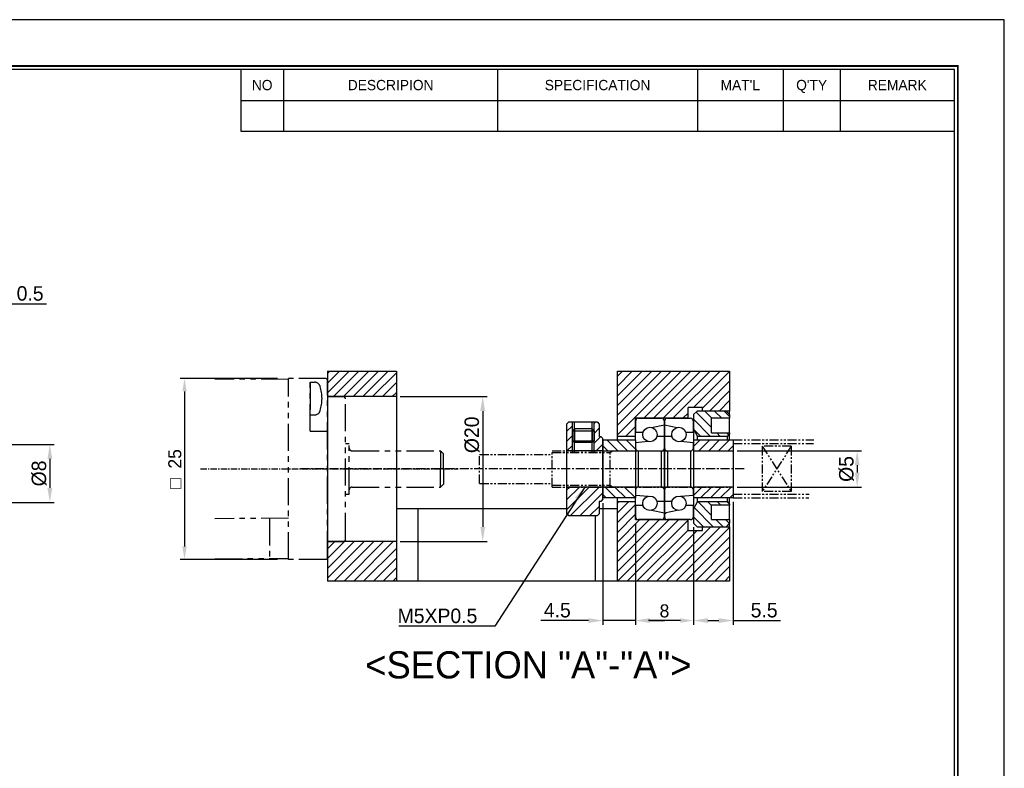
# Model space of a CAD drawing. Header units: inches. Extents: x 14 to 306, y 5 to 212.
# Tile 3 of 3: x 171 to 306, y 108 to 212. Entities that reach past the tile are written whole.
import ezdxf
from ezdxf.enums import TextEntityAlignment as Align

# ---------------------------------------------------------------- set-up
doc = ezdxf.new("R2010")
doc.units = ezdxf.units.IN
doc.header["$MEASUREMENT"] = 0
doc.linetypes.add('CENTER', pattern=[2, 1.25, -0.25, 0.25, -0.25])
doc.linetypes.add('PHANTOM', pattern=[2.5, 1.25, -0.25, 0.25, -0.25, 0.25, -0.25])
for name, color, linetype in [('center', 1, 'CENTER'), ('OUTLINE', 7, 'Continuous'), ('S1', 1, 'CENTER'), ('S4', 6, 'PHANTOM')]:
    doc.layers.add(name, color=color, linetype=linetype)
doc.dimstyles.new('S1.8', dxfattribs={"dimtxt": 1.8, "dimasz": 1.8, "dimexe": 0.6, "dimexo": 0.5215, "dimgap": 0.4, "dimtad": 1, "dimdec": 3, "dimzin": 11, "dimdsep": 46, "dimtxsty": 'Standard', "dimcen": 0, "dimclrd": 5, "dimclre": 5, "dimclrt": 3, "dimadec": 0, "dimazin": 0, "dimtp": 3e-09, "dimtfac": 0.7, "dimtdec": 3, "dimtmove": 0, "dimatfit": 3, "dimfxl": 1.25, "dimtolj": 1, "dimtzin": 11, "dimarcsym": 0})
doc.dimstyles.new('S2', dxfattribs={"dimtxt": 2, "dimasz": 2, "dimexe": 0.6, "dimexo": 0.5215, "dimgap": 0.4, "dimtad": 1, "dimdec": 3, "dimzin": 11, "dimdsep": 46, "dimtxsty": 'Standard', "dimcen": 0, "dimclrd": 5, "dimclre": 5, "dimclrt": 3, "dimadec": 0, "dimazin": 0, "dimtp": 4e-09, "dimtfac": 0.7, "dimtdec": 3, "dimtmove": 0, "dimatfit": 3, "dimfxl": 1.25, "dimtolj": 1, "dimtzin": 11, "dimarcsym": 0})
pattern_1 = [(135, (-1539.7118, -2637.6285), (-0.6735192, -0.6735192), [])]
pattern_2 = [(45, (-8862.4696, -353.4417), (-0.67351921, 0.67351921), [])]

# ---------------------------------------------------------------- blocks, each defined once
blk = doc.blocks.new('*D74')
at = {"color": 5, "lineweight": -2, "ltscale": 4}
for p, q in [((166.22, 153.12), (175.28, 153.12)), ((174.68, 151.12), (174.68, 147.12)), ((166.22, 145.12), (175.28, 145.12))]:
    blk.add_line(p, q, dxfattribs=at)
at = {"color": 5}
for points in [[(175.01, 151.12), (174.34, 151.12), (174.68, 153.12)], [(174.34, 147.12), (175.01, 147.12), (174.68, 145.12)]]:
    blk.add_solid(points, dxfattribs=at)
at = {"layer": 'Defpoints', "color": 0}
for p in [(165.7, 153.12), (165.7, 145.12), (174.68, 145.12)]:
    blk.add_point(p, dxfattribs=at)
at = {"color": 3, "insert": (173.2, 149.12), "char_height": 2, "attachment_point": 5, "rotation": 90}
blk.add_mtext('\\A1;%%C8', dxfattribs=at)
blk = doc.blocks.new('*D75')
at = {"color": 5, "lineweight": -2, "ltscale": 4}
for p, q in [((165.2, 166.64), (165.2, 173.15)), ((165.7, 153.64), (165.7, 173.15)), ((163.2, 172.55), (161.2, 172.55)), ((165.2, 172.55), (165.7, 172.55)), ((167.7, 172.55), (174.21, 172.55))]:
    blk.add_line(p, q, dxfattribs=at)
at = {"color": 5}
for points in [[(163.2, 172.21), (163.2, 172.88), (165.2, 172.55)], [(167.7, 172.88), (167.7, 172.21), (165.7, 172.55)]]:
    blk.add_solid(points, dxfattribs=at)
at = {"layer": 'Defpoints', "color": 0}
for p in [(165.7, 172.55), (165.2, 166.12), (165.7, 153.12)]:
    blk.add_point(p, dxfattribs=at)
at = {"color": 3, "insert": (171.95, 173.97), "char_height": 2, "attachment_point": 5}
blk.add_mtext('\\A1;0.5', dxfattribs=at)
blk = doc.blocks.new('YHJJ6TJYY6J')
at = {"layer": 'center', "ltscale": 0.7}
blk.add_line((13.05, 2.02), (48.63, 2.02), dxfattribs=at)
at = {"layer": 'S4', "ltscale": 3}
for p, q in [((25.19, 14.39), (15.05, 14.44)), ((25.19, -10.48), (25.19, 14.52)), ((30.39, 14.52), (25.19, 14.52)), ((28.19, 7.24), (28.19, 14.52)), ((28.19, 14), (28.19, 9.5)), ((28.19, 14), (28.8, 14)), ((30.59, 14.32), (30.39, 14.52)), ((30.59, -10.28), (30.59, 14.32)), ((30.59, 12.02), (32.89, 12.02)), ((33.09, 11.82), (32.89, 12.02)), ((33.09, -7.78), (33.09, 11.82)), ((28.19, 9.5), (28.8, 9.5)), ((28.19, 7.24), (30.59, 7.24)), ((33.09, 5.52), (33.59, 5.52)), ((33.59, -1.48), (33.59, 5.52)), ((33.99, 4.52), (46.19, 4.52)), ((46.59, 4.12), (46.19, 4.52)), ((46.19, 4.52), (46.19, 2.02)), ((46.59, 2.02), (46.59, 4.12)), ((46.19, -0.48), (46.19, 2.02)), ((46.59, 2.02), (46.59, -0.08)), ((33.99, -0.48), (46.19, -0.48)), ((46.59, -0.08), (46.19, -0.48)), ((33.09, -1.48), (33.59, -1.48)), ((25.19, -4.78), (15.05, -4.86)), ((22.59, -4.8), (22.59, -10.29)), ((30.59, -7.98), (32.89, -7.98)), ((33.09, -7.78), (32.89, -7.98)), ((15.05, -10.39), (25.19, -10.34)), ((30.39, -10.48), (25.19, -10.48)), ((30.59, -10.28), (30.39, -10.48))]:
    blk.add_line(p, q, dxfattribs=at)
for centre, radius, start, end in [((28.8, 13.18), 0.818, 16.9578, 90), ((24.1, 11.75), 5.73, 343.0422, 16.9578), ((28.8, 10.31), 0.818, 270, 343.0422), ((33.99, 4.92), 0.4, 180, 270), ((33.99, -0.88), 0.4, 90, 180)]:
    blk.add_arc(centre, radius, start, end, dxfattribs=at)
blk = doc.blocks.new('YGJHT6JYYTHY')
at = {"layer": 'S4'}
for p, q in [((27.88, -13.48), (27.88, -21.48)), ((27.88, -13.48), (38.99, -13.48)), ((27.88, -13.98), (38.95, -13.98)), ((35.88, -14.36), (31.88, -20.6)), ((31.88, -14.36), (35.88, -20.6)), ((31.88, -14.36), (31.88, -20.6)), ((35.88, -14.36), (31.88, -14.36)), ((35.88, -14.36), (35.88, -20.6)), ((-7.12, -19.48), (-7.12, -15.48)), ((-7.12, -15.48), (2.88, -15.48)), ((2.88, -19.98), (2.88, -14.98)), ((2.88, -14.98), (27.88, -14.98)), ((2.88, -15.23), (10.88, -15.23)), ((10.88, -19.98), (10.88, -14.98)), ((10.88, -15.23), (11.32, -14.98)), ((-7.12, -19.48), (2.88, -19.48)), ((2.88, -19.73), (10.88, -19.73)), ((2.88, -19.98), (27.88, -19.98)), ((10.88, -19.73), (11.32, -19.98)), ((27.88, -20.98), (38.34, -20.98)), ((27.88, -21.48), (38.29, -21.48)), ((35.88, -20.6), (31.88, -20.6))]:
    blk.add_line(p, q, dxfattribs=at)
blk = doc.blocks.new('*D77')
at = {"color": 5, "lineweight": -2, "ltscale": 4}
for p, q in [((269.52, 152.24), (286.7, 152.24)), ((286.1, 150.24), (286.1, 149.24)), ((269.52, 147.24), (286.7, 147.24))]:
    blk.add_line(p, q, dxfattribs=at)
at = {"color": 5}
for points in [[(286.44, 150.24), (285.77, 150.24), (286.1, 152.24)], [(285.77, 149.24), (286.44, 149.24), (286.1, 147.24)]]:
    blk.add_solid(points, dxfattribs=at)
at = {"layer": 'Defpoints', "color": 0}
for p in [(269, 152.24), (269, 147.24), (286.1, 147.24)]:
    blk.add_point(p, dxfattribs=at)
at = {"color": 3, "insert": (284.63, 149.74), "char_height": 2, "attachment_point": 5, "rotation": 90}
blk.add_mtext('\\A1;%%C5', dxfattribs=at)
blk = doc.blocks.new('*D78')
at = {"color": 5, "lineweight": -2, "ltscale": 4}
for p, q in [((223.02, 159.74), (235.02, 159.74)), ((234.42, 157.74), (234.42, 141.74)), ((223.02, 139.74), (235.02, 139.74))]:
    blk.add_line(p, q, dxfattribs=at)
at = {"color": 5}
for points in [[(234.75, 157.74), (234.08, 157.74), (234.42, 159.74)], [(234.08, 141.74), (234.75, 141.74), (234.42, 139.74)]]:
    blk.add_solid(points, dxfattribs=at)
at = {"layer": 'Defpoints', "color": 0}
for p in [(222.5, 159.74), (222.5, 139.74), (234.42, 139.74)]:
    blk.add_point(p, dxfattribs=at)
at = {"color": 3, "insert": (232.94, 154.45), "char_height": 2, "attachment_point": 5, "rotation": 90}
blk.add_mtext('\\A1;%%C20', dxfattribs=at)
blk = doc.blocks.new('*D79')
at = {"color": 5, "lineweight": -2, "ltscale": 4}
for p, q in [((269, 145.22), (269, 128.2)), ((263.5, 141.72), (263.5, 128.2)), ((265.5, 128.8), (267, 128.8)), ((269, 128.8), (275.53, 128.8))]:
    blk.add_line(p, q, dxfattribs=at)
at = {"color": 5}
for points in [[(265.5, 129.13), (265.5, 128.46), (263.5, 128.8)], [(267, 128.46), (267, 129.13), (269, 128.8)]]:
    blk.add_solid(points, dxfattribs=at)
at = {"layer": 'Defpoints', "color": 0}
for p in [(269, 145.74), (263.5, 142.24), (269, 128.8)]:
    blk.add_point(p, dxfattribs=at)
at = {"color": 3, "insert": (273.26, 130.22), "char_height": 2, "attachment_point": 5}
blk.add_mtext('\\A1;5.5', dxfattribs=at)
blk = doc.blocks.new('*D80')
at = {"color": 5, "lineweight": -2, "ltscale": 4}
for p, q in [((255.5, 142.22), (255.5, 128.2)), ((263.5, 140.72), (263.5, 128.2)), ((261.7, 128.8), (257.3, 128.8))]:
    blk.add_line(p, q, dxfattribs=at)
at = {"color": 5}
for points in [[(257.3, 129.1), (257.3, 128.5), (255.5, 128.8)], [(261.7, 128.5), (261.7, 129.1), (263.5, 128.8)]]:
    blk.add_solid(points, dxfattribs=at)
at = {"layer": 'Defpoints', "color": 0}
for p in [(255.5, 142.74), (263.5, 141.24), (255.5, 128.8)]:
    blk.add_point(p, dxfattribs=at)
at = {"color": 3, "insert": (259.5, 130.12), "char_height": 1.8, "attachment_point": 5}
blk.add_mtext('\\A1;8', dxfattribs=at)
blk = doc.blocks.new('*D81')
at = {"color": 5, "lineweight": -2, "ltscale": 4}
for p, q in [((251, 145.02), (251, 128.2)), ((255.5, 142.22), (255.5, 128.2)), ((249, 128.8), (242.43, 128.8)), ((255.5, 128.8), (251, 128.8)), ((257.5, 128.8), (259.5, 128.8))]:
    blk.add_line(p, q, dxfattribs=at)
at = {"color": 5}
for points in [[(249, 128.46), (249, 129.13), (251, 128.8)], [(257.5, 129.13), (257.5, 128.46), (255.5, 128.8)]]:
    blk.add_solid(points, dxfattribs=at)
at = {"layer": 'Defpoints', "color": 0}
for p in [(251, 145.54), (255.5, 142.74), (251, 128.8)]:
    blk.add_point(p, dxfattribs=at)
at = {"color": 3, "insert": (244.71, 130.22), "char_height": 2, "attachment_point": 5}
blk.add_mtext('\\A1;4.5', dxfattribs=at)
blk = doc.blocks.new('*D82')
at = {"color": 5, "lineweight": -2}
for p, q in [((206.08, 162.24), (192.66, 162.24)), ((193.26, 160.44), (193.26, 139.04)), ((206.08, 137.24), (192.66, 137.24))]:
    blk.add_line(p, q, dxfattribs=at)
at = {"color": 5}
for points in [[(193.56, 160.44), (192.96, 160.44), (193.26, 162.24)], [(192.96, 139.04), (193.56, 139.04), (193.26, 137.24)]]:
    blk.add_solid(points, dxfattribs=at)
at = {"layer": 'Defpoints', "color": 0}
for p in [(206.6, 162.24), (193.26, 137.24), (206.6, 137.24)]:
    blk.add_point(p, dxfattribs=at)
at = {"color": 3, "insert": (191.93, 149.74), "char_height": 1.8, "attachment_point": 5, "rotation": 90}
blk.add_mtext('\\A1;□  25', dxfattribs=at)
blk = doc.blocks.new('란표제')
for p, q in [((297, 210), (0, 210)), ((297, 0), (297, 210)), ((190, 203), (190, 194.34)), ((196, 203), (196, 194.34)), ((226, 203), (226, 194.34)), ((254, 203), (254, 194.34)), ((266, 203), (266, 194.34)), ((274, 203), (274, 194.34)), ((190, 198.67), (290, 198.67)), ((190, 194.34), (290, 194.34))]:
    blk.add_line(p, q)
at = {"const_width": 0.25}
blk.add_lwpolyline([(290.5, 6.5), (290.5, 203.5), (10, 203.5), (10, 6.5)], close=True, dxfattribs=at)
blk.add_lwpolyline([(290, 7), (290, 203), (10.5, 203), (10.5, 7)], close=True)
for s, p in [('NO', (193, 200.83)), ('DESCRIPION', (211, 200.83)), ('SPECIFICATION', (240, 200.83)), ("MAT'L", (260, 200.83)), ("Q'TY", (270, 200.83)), ('REMARK', (282, 200.83))]:
    blk.add_text(s, height=1.444).set_placement(p, align=Align.MIDDLE_CENTER)
at = {"ltscale": 0.5}
for tag, p, height in [('TITLE', (237.17, 24.41), 2.5), ('도번', (251.18, 15.64), 2.5), ('SCALE', (253.78, 9.55), 1.2), ('DATE', (277.02, 9.51), 1.2)]:
    blk.add_attdef(tag, p, '', height=height, dxfattribs=at)
for tag, p in [('필렛', (179.25, 10.9)), ('모따기', (179.25, 8.3))]:
    blk.add_attdef(tag, text='', height=1.15).set_placement(p, align=Align.MIDDLE_LEFT)

msp = doc.modelspace()

# ---------------------------------------------------------------- hatches: boundary and pattern name
at = {"ltscale": 4, "transparency": 33554687}
h = msp.add_hatch(dxfattribs=at)
h.set_pattern_fill('ANSI31', color=5, scale=0.3, style=0)
h.set_pattern_definition(pattern_2)
h.paths.add_polyline_path([(255.4997, 156.7426), (255.8997, 156.7426), (259.0997, 156.7426), (259.8997, 156.7426), (262.7497, 156.7426), (262.7497, 158.2426), (264.7497, 158.2426), (264.7497, 157.7426), (265.4997, 157.7426), (267.9997, 157.7426), (268.4997, 157.7426), (268.4997, 163.2426), (252.9997, 163.2426), (252.9997, 154.2426), (255.4997, 154.2426), (255.4997, 154.7676), (255.4997, 156.3426)])
h.paths.add_polyline_path([(267.9997, 141.7426), (265.4997, 141.7426), (264.7497, 141.7426), (264.7497, 141.2426), (262.7497, 141.2426), (262.7497, 142.7426), (259.8997, 142.7426), (259.0997, 142.7426), (255.8997, 142.7426), (255.4997, 142.7426), (255.4997, 143.1426), (255.4997, 144.7176), (255.4997, 145.2426), (252.9997, 145.2426), (252.9997, 144.2426), (252.9997, 134.2426), (268.4997, 134.2426), (268.4997, 141.7426)])
h.paths.add_polyline_path([(222.4997, 159.7426), (222.4997, 163.2426), (212.9997, 163.2426), (212.9997, 159.7426), (214.2997, 159.7426)])
h.paths.add_polyline_path([(212.9997, 139.7426), (212.9997, 134.2426), (222.4997, 134.2426), (222.4997, 139.7426), (214.2997, 139.7426)])
h = msp.add_hatch(dxfattribs=at)
h.set_pattern_fill('ANSI31', color=5, scale=0.3, angle=90, style=0)
h.set_pattern_definition(pattern_1)
h.paths.add_polyline_path([(265.4997, 157.7426), (264.7497, 157.7426), (263.9997, 157.7426), (263.4997, 157.2426), (263.4997, 156.3426), (263.4997, 155.2426), (264.0771, 154.2426), (268.1997, 154.2426), (268.4997, 154.5426), (268.4997, 154.7426), (265.9997, 154.7426), (265.9997, 156.7426), (268.4997, 156.7426), (268.4997, 157.2426), (267.9997, 157.7426)])
h.paths.add_polyline_path([(263.4997, 144.2426), (263.4997, 143.1426), (263.4997, 142.2426), (263.9997, 141.7426), (264.7497, 141.7426), (265.4997, 141.7426), (267.9997, 141.7426), (268.4997, 142.2426), (268.4997, 142.7426), (265.9997, 142.7426), (265.9997, 144.7426), (268.4997, 144.7426), (268.4997, 144.9426), (268.1997, 145.2426), (264.0771, 145.2426)])
h = msp.add_hatch(dxfattribs=at)
h.set_pattern_fill('ANSI31', color=5, scale=0.3, style=0)
h.set_pattern_definition([(45, (-8294.6297, -463.8056), (-0.67351921, 0.67351921), [])])
h.paths.add_polyline_path([(250.9997, 153.7426), (250.9997, 153.9426), (250.6997, 154.2426), (250.4997, 154.2426), (250.4997, 155.807), (250.4997, 155.9426), (250.1997, 156.2426), (249.7997, 156.2426), (249.7997, 155.0222), (249.7997, 153.6459), (249.7997, 152.2426), (250.9997, 152.2426)])
h.paths.add_polyline_path([(246.7997, 153.6459), (246.7997, 155.0222), (246.7997, 156.2426), (246.2997, 156.2426), (245.9997, 155.9426), (245.9997, 155.807), (245.9997, 152.2426), (246.7997, 152.2426)])
h.paths.add_polyline_path([(245.9997, 147.2426), (245.9997, 144.2423), (245.9997, 143.6781), (245.9997, 143.5426), (246.2997, 143.2426), (249.9997, 143.2426), (250.1997, 143.2426), (250.4997, 143.5426), (250.4997, 143.6781), (250.4997, 144.2423), (250.4997, 145.2426), (250.6997, 145.2426), (250.9997, 145.5426), (250.9997, 145.7426), (250.9997, 147.2426)])
h = msp.add_hatch(dxfattribs=at)
h.set_pattern_fill('ANSI31', color=5, scale=0.3, angle=90, style=0)
h.set_pattern_definition(pattern_1)
h.paths.add_polyline_path([(255.4997, 152.2426), (255.4997, 152.6426), (255.4997, 153.3641), (255.4997, 153.7426), (252.9997, 153.7426), (250.9997, 153.7426), (250.9997, 152.2426), (251.9997, 152.2426), (252.4327, 152.2426)])
h.paths.add_polyline_path([(251.9997, 147.2426), (250.9997, 147.2426), (250.9997, 145.7426), (252.9997, 145.7426), (255.4997, 145.7426), (255.4997, 146.121), (255.4997, 146.8426), (255.4997, 147.2426), (252.4327, 147.2426)])
h = msp.add_hatch(dxfattribs=at)
h.set_pattern_fill('ANSI31', color=5, scale=0.3, style=0)
h.set_pattern_definition(pattern_2)
h.paths.add_polyline_path([(268.9997, 152.2426), (268.9997, 153.2426), (268.9997, 153.7426), (268.4997, 153.7426), (268.1997, 153.7426), (264.0771, 153.7426), (263.4997, 153.7426), (263.4997, 153.3641), (263.4997, 152.6426), (263.4997, 152.2426)])
h.paths.add_polyline_path([(263.4997, 145.7426), (264.0771, 145.7426), (268.1997, 145.7426), (268.4997, 145.7426), (268.9997, 145.7426), (268.9997, 146.2426), (268.9997, 147.2426), (263.4997, 147.2426), (263.4997, 146.8426), (263.4997, 146.121)])
h = msp.add_hatch()
h.set_pattern_fill('ANSI31', color=256, style=0)
h.set_pattern_definition([(45, (-421.63, -299.709), (-2.245064, 2.245064), [])])
edge = h.paths.add_edge_path(flags=0)
edge.add_arc((261.4997, 144.9926), 1, 256.779665, 344.037986, ccw=False)
edge.add_line((261.271, 144.0191), (259.4997, 143.6426))
edge.add_line((259.4997, 143.6426), (259.4997, 143.1426))
edge.add_arc((259.8997, 143.1426), 0.4, 180, 270)
edge.add_line((259.8997, 142.7426), (263.0997, 142.7426))
edge.add_arc((263.0997, 143.1426), 0.4, 270, 0)
edge.add_line((263.4997, 143.1426), (263.4997, 144.7176))
edge.add_line((263.4997, 144.7176), (262.4612, 144.7176))

# ---------------------------------------------------------------- linework, layer by layer
for p, q in [((212.9997, 163.2426), (212.9997, 159.7426)), ((212.9997, 163.2426), (222.4997, 163.2426)), ((222.4997, 163.2426), (222.4997, 159.7426)), ((252.9997, 154.2426), (252.9997, 163.2426)), ((252.9997, 163.2426), (268.4997, 163.2426)), ((268.4997, 163.2426), (268.4997, 157.7426)), ((222.4997, 159.7426), (212.9997, 159.7426)), ((212.9997, 159.7426), (212.9997, 139.7426)), ((222.4997, 159.7426), (222.4997, 144.2426)), ((264.7497, 158.2426), (262.7497, 158.2426)), ((262.7497, 156.7426), (262.7497, 158.2426)), ((263.4997, 157.2426), (263.9997, 157.7426)), ((267.9997, 157.7426), (263.9997, 157.7426)), ((264.7497, 157.7426), (264.7497, 158.2426)), ((268.4997, 157.7426), (265.4997, 157.7426)), ((267.9997, 157.7426), (268.4997, 157.2426)), ((268.4997, 157.2426), (268.4997, 157.7426)), ((262.7497, 156.7426), (255.4997, 156.7426)), ((255.4997, 154.2426), (255.4997, 156.7426)), ((255.4997, 156.3426), (255.4997, 154.7676)), ((255.8997, 156.7426), (259.0997, 156.7426)), ((259.4997, 156.3426), (259.4997, 155.8426)), ((259.4997, 155.8426), (259.4997, 156.3426)), ((259.8997, 156.7426), (263.0997, 156.7426)), ((263.4997, 157.2426), (263.4997, 155.2426)), ((263.4997, 154.7676), (263.4997, 156.3426)), ((268.4997, 156.7426), (265.9997, 156.7426)), ((265.9997, 154.7426), (265.9997, 156.7426)), ((268.4997, 157.2426), (268.4997, 156.7426)), ((268.4997, 154.7426), (268.4997, 156.7426)), ((257.7284, 155.4661), (259.4997, 155.8426)), ((259.4997, 155.8426), (261.271, 155.4661)), ((259.4997, 155.8426), (259.4997, 154.2176)), ((259.4997, 154.2176), (259.4997, 155.8426)), ((263.4997, 155.2426), (264.0771, 154.2426)), ((250.9997, 153.7426), (255.4997, 153.7426)), ((250.9997, 145.7426), (250.9997, 153.7426)), ((250.9997, 153.7426), (250.9997, 152.2426)), ((255.4997, 154.2426), (252.9997, 154.2426)), ((252.9997, 153.7426), (252.9997, 154.2426)), ((256.5383, 154.7676), (255.4997, 154.7676)), ((255.4997, 153.7426), (255.4997, 154.2426)), ((255.4997, 153.7426), (255.4997, 152.2426)), ((259.4997, 154.2176), (258.4612, 154.2176)), ((259.4997, 154.2176), (259.4997, 152.6426)), ((260.5383, 154.2176), (259.4997, 154.2176)), ((259.4997, 152.6426), (259.4997, 154.2176)), ((263.4997, 154.7676), (262.4612, 154.7676)), ((263.4997, 154.7676), (263.4997, 153.7426)), ((263.4997, 153.7426), (263.4997, 152.2426)), ((263.4997, 153.7426), (268.9997, 153.7426)), ((268.1997, 154.2426), (264.0771, 154.2426)), ((264.0771, 153.7426), (264.0771, 154.2426)), ((265.9997, 154.7426), (268.4997, 154.7426)), ((268.1997, 154.2426), (268.4997, 154.5426)), ((268.1997, 153.7426), (268.1997, 154.2426)), ((268.4997, 154.7426), (268.4997, 154.5426)), ((268.4997, 153.7426), (268.4997, 154.5426)), ((268.9997, 153.7426), (268.9997, 152.2426)), ((250.9997, 152.2426), (255.4997, 152.2426)), ((250.9997, 152.2426), (250.9997, 147.2426)), ((257.271, 153.5191), (255.4997, 153.3641)), ((255.4997, 153.3641), (255.4997, 152.6426)), ((255.4997, 152.2426), (255.4997, 147.2426)), ((255.8997, 147.2426), (255.8997, 152.2426)), ((255.8997, 152.2426), (259.0997, 152.2426)), ((259.0997, 147.2426), (259.0997, 152.2426)), ((259.4997, 152.6426), (259.4997, 146.8426)), ((259.4997, 146.8426), (259.4997, 152.6426)), ((259.8997, 152.2426), (259.8997, 147.2426)), ((259.8997, 152.2426), (263.0997, 152.2426)), ((263.4997, 153.3641), (261.7284, 153.5191)), ((263.0997, 152.2426), (263.0997, 147.2426)), ((263.4997, 152.6426), (263.4997, 153.3641)), ((263.4997, 152.2426), (268.9997, 152.2426)), ((263.4997, 152.2426), (263.4997, 147.2426)), ((268.9997, 152.2426), (268.9997, 147.2426)), ((255.4997, 147.2426), (250.9997, 147.2426)), ((250.9997, 147.2426), (250.9997, 145.7426)), ((255.4997, 147.2426), (255.4997, 145.7426)), ((255.4997, 146.8426), (255.4997, 146.121)), ((259.0997, 147.2426), (255.8997, 147.2426)), ((259.4997, 146.8426), (259.4997, 145.2676)), ((259.4997, 145.2676), (259.4997, 146.8426)), ((263.0997, 147.2426), (259.8997, 147.2426)), ((263.4997, 147.2426), (263.4997, 145.7426)), ((268.9997, 147.2426), (263.4997, 147.2426)), ((263.4997, 146.121), (263.4997, 146.8426)), ((268.9997, 147.2426), (268.9997, 145.7426)), ((255.4997, 145.7426), (250.9997, 145.7426)), ((252.9997, 145.2426), (252.9997, 145.7426)), ((255.4997, 146.121), (257.271, 145.9661)), ((255.4997, 145.2426), (255.4997, 145.7426)), ((261.7284, 145.9661), (263.4997, 146.121)), ((268.9997, 145.7426), (263.4997, 145.7426)), ((263.4997, 145.7426), (263.4997, 144.7176)), ((264.0771, 145.2426), (264.0771, 145.7426)), ((268.1997, 145.2426), (268.1997, 145.7426)), ((268.4997, 144.9426), (268.4997, 145.7426)), ((223.637, 144.2426), (222.4997, 144.2426)), ((222.4997, 144.2426), (222.4997, 139.7426)), ((225.4997, 144.2426), (223.637, 144.2426)), ((225.4997, 134.2426), (225.4997, 144.2426)), ((245.9997, 144.2426), (225.4997, 144.2426)), ((252.9997, 144.2426), (250.4997, 144.2426)), ((252.9997, 134.2426), (252.9997, 145.2426)), ((252.9997, 145.2426), (255.4997, 145.2426)), ((255.4997, 142.7426), (255.4997, 145.2426)), ((255.4997, 144.7176), (255.4997, 143.1426)), ((255.4997, 144.7176), (256.5383, 144.7176)), ((258.4612, 145.2676), (259.4997, 145.2676)), ((259.4997, 145.2676), (260.5383, 145.2676)), ((259.4997, 145.2676), (259.4997, 143.6426)), ((259.4997, 143.6426), (259.4997, 145.2676)), ((262.4612, 144.7176), (263.4997, 144.7176)), ((264.0771, 145.2426), (263.4997, 144.2426)), ((263.4997, 143.1426), (263.4997, 144.7176)), ((263.4997, 144.2426), (263.4997, 142.2426)), ((264.0771, 145.2426), (268.1997, 145.2426)), ((268.4997, 144.7426), (265.9997, 144.7426)), ((265.9997, 142.7426), (265.9997, 144.7426)), ((268.4997, 144.9426), (268.1997, 145.2426)), ((268.4997, 144.9426), (268.4997, 144.7426)), ((268.4997, 142.7426), (268.4997, 144.7426)), ((249.9997, 134.2426), (249.9997, 143.2426)), ((255.4997, 142.7426), (262.7497, 142.7426)), ((259.0997, 142.7426), (255.8997, 142.7426)), ((259.4997, 143.6426), (257.7284, 144.0191)), ((261.271, 144.0191), (259.4997, 143.6426)), ((259.4997, 143.6426), (259.4997, 143.1426)), ((259.4997, 143.1426), (259.4997, 143.6426)), ((263.0997, 142.7426), (259.8997, 142.7426)), ((262.7497, 141.2426), (262.7497, 142.7426)), ((265.9997, 142.7426), (268.4997, 142.7426)), ((268.4997, 142.7426), (268.4997, 142.2426)), ((263.9997, 141.7426), (263.4997, 142.2426)), ((263.9997, 141.7426), (267.9997, 141.7426)), ((264.7497, 141.2426), (264.7497, 141.7426)), ((265.4997, 141.7426), (268.4997, 141.7426)), ((268.4997, 142.2426), (267.9997, 141.7426)), ((268.4997, 141.7426), (268.4997, 142.2426)), ((268.4997, 141.7426), (268.4997, 134.2426)), ((262.7497, 141.2426), (264.7497, 141.2426)), ((212.9997, 139.7426), (212.9997, 134.2426)), ((212.9997, 139.7426), (222.4997, 139.7426)), ((222.4997, 139.7426), (222.4997, 134.2426)), ((222.4997, 134.2426), (212.9997, 134.2426)), ((225.4997, 134.2426), (222.4997, 134.2426)), ((249.9997, 134.2426), (225.4997, 134.2426)), ((252.9997, 134.2426), (249.9997, 134.2426)), ((268.4997, 134.2426), (252.9997, 134.2426))]:
    msp.add_line(p, q)
at = {"ltscale": 4}
for p, q in [((250.9997, 153.7426), (250.9997, 152.2426)), ((245.9997, 152.2426), (245.9997, 147.2426)), ((250.9997, 147.2426), (250.9997, 145.7426))]:
    msp.add_line(p, q, dxfattribs=at)
for centre in [(257.4997, 154.4926), (261.4997, 154.4926), (257.4997, 144.9926), (261.4997, 144.9926)]:
    msp.add_circle(centre, 1)
for centre, start, end in [((255.8997, 156.3426), 90, 180), ((259.0997, 156.3426), 0, 90), ((259.8997, 156.3426), 90, 180), ((263.0997, 156.3426), 0, 90), ((255.8997, 152.6426), 180, 270), ((259.0997, 152.6426), 270, 0), ((259.8997, 152.6426), 180, 270), ((263.0997, 152.6426), 270, 0), ((255.8997, 146.8426), 90, 180), ((259.0997, 146.8426), 0, 90), ((259.8997, 146.8426), 90, 180), ((263.0997, 146.8426), 0, 90), ((255.8997, 143.1426), 180, 270), ((259.0997, 143.1426), 270, 0), ((259.8997, 143.1426), 180, 270), ((263.0997, 143.1426), 270, 0)]:
    msp.add_arc(centre, 0.4, start, end)
at = {"layer": 'OUTLINE'}
for p, q in [((245.9997, 155.9426), (246.2997, 156.2426)), ((245.9997, 155.9426), (245.9997, 155.807)), ((245.9997, 155.807), (245.9997, 152.2426)), ((246.2997, 156.2426), (250.1997, 156.2426)), ((246.7997, 155.0222), (247.0802, 155.2722)), ((246.7997, 155.0222), (246.7997, 153.6459)), ((246.7997, 155.0222), (249.7997, 155.0222)), ((249.5192, 155.2722), (247.0802, 155.2722)), ((247.0997, 151.9926), (247.0997, 156.2426)), ((247.0997, 155.2722), (247.0997, 153.3959)), ((249.4997, 151.9926), (249.4997, 156.2426)), ((249.4997, 155.2722), (249.4997, 153.3959)), ((249.7997, 155.0222), (249.5192, 155.2722)), ((249.7997, 155.0222), (249.7997, 153.6459)), ((250.1997, 156.2426), (250.4997, 155.9426)), ((250.4997, 155.9426), (250.4997, 155.807)), ((250.4997, 155.807), (250.4997, 154.2426)), ((246.7997, 153.6459), (249.7997, 153.6459)), ((246.7997, 153.6459), (247.0802, 153.3959)), ((249.7997, 153.6459), (249.5192, 153.3959)), ((250.4997, 154.2426), (250.6997, 154.2426)), ((250.6997, 154.2426), (250.9997, 153.9426)), ((250.9997, 152.2426), (250.9997, 153.9426)), ((249.5192, 153.3959), (247.0802, 153.3959)), ((245.9997, 147.2426), (245.9997, 143.6781)), ((250.9997, 145.5426), (250.9997, 147.2426)), ((250.9997, 145.5426), (250.6997, 145.2426)), ((250.6997, 145.2426), (250.4997, 145.2426)), ((250.4997, 145.2426), (250.4997, 143.6781)), ((245.9997, 143.6781), (245.9997, 143.5426)), ((246.2997, 143.2426), (245.9997, 143.5426)), ((250.1997, 143.2426), (246.2997, 143.2426)), ((250.4997, 143.5426), (250.1997, 143.2426)), ((250.4997, 143.6781), (250.4997, 143.5426))]:
    msp.add_line(p, q, dxfattribs=at)
at = {"layer": 'OUTLINE', "color": 5}
for p, q in [((246.7997, 151.9926), (246.7997, 156.2426)), ((249.7997, 151.9926), (249.7997, 156.2426))]:
    msp.add_line(p, q, dxfattribs=at)
at = {"layer": 'OUTLINE', "color": 5, "ltscale": 0.2}
for p, q in [((250.9997, 152.2426), (245.9997, 152.2426)), ((250.9997, 147.2426), (245.9997, 147.2426))]:
    msp.add_line(p, q, dxfattribs=at)
at = {"layer": 'S1'}
msp.add_line((270.4997, 149.7426), (208.9997, 149.7426), dxfattribs=at)

# ---------------------------------------------------------------- block references
at = {"ltscale": 5, "xscale": 0.9848614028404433, "yscale": 0.9848614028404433, "zscale": 0.9848614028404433}
msp.add_blockref('란표제', (13.9009, 4.9763), dxfattribs=at)
at = {"ltscale": 4}
msp.add_blockref('YHJJ6TJYY6J', (182.407, 147.7187), dxfattribs=at)
msp.add_blockref('YGJHT6JYYTHY', (241.1152, 167.2249))

# ---------------------------------------------------------------- texts
at = {"color": 3, "insert": (233.6746, 128.4202), "char_height": 2, "attachment_point": 9}
msp.add_mtext('M5XP0.5', dxfattribs=at)
at = {"color": 3, "ltscale": 0.5, "insert": (263.2285, 120.7501), "char_height": 3.75, "attachment_point": 9}
msp.add_mtext('\\A1;<SECTION "A"-"A">', dxfattribs=at)

# ---------------------------------------------------------------- dimensions: what is measured, and where the dimension line sits
at = {"ltscale": 4}
for base, p1, p2, dimstyle, picture, middle in [((165.6955, 172.5465), (165.1955, 166.1189), (165.6955, 153.1189), 'S2', '*D75', (171.9504, 173.9718)), ((255.4997, 128.795), (263.4997, 141.2426), (255.4997, 142.7426), 'S1.8', '*D80', (259.4997, 130.1178))]:
    dim = msp.add_linear_dim(base=base, p1=p1, p2=p2, dimstyle=dimstyle, dxfattribs=at)
    dim.commit()
    dim.dimension.update_dxf_attribs({"geometry": picture, "text_midpoint": middle})
dim = msp.add_linear_dim(base=(193.257, 137.2426), p1=(206.5997, 162.2426), p2=(206.5997, 137.2426), angle=90, text='□  <>', dimstyle='S1.8')
dim.commit()
dim.dimension.update_dxf_attribs({"geometry": '*D82', "text_midpoint": (191.9342, 149.7426)})
for base, p1, p2, picture, middle in [((234.4176, 139.7426), (222.4997, 159.7426), (222.4997, 139.7426), '*D78', (234.4176, 154.4528)), ((174.6758, 145.1189), (165.6955, 153.1189), (165.6955, 145.1189), '*D74', (174.6758, 149.1189))]:
    dim = msp.add_linear_dim(base=base, p1=p1, p2=p2, angle=90, text='%%C<>', dimstyle='S2', dxfattribs=at)
    dim.commit()
    dim.dimension.update_dxf_attribs({"geometry": picture, "text_midpoint": middle, "dimtype": 160})
dim = msp.add_linear_dim(base=(286.1032, 147.2426), p1=(268.9997, 152.2426), p2=(268.9997, 147.2426), angle=90, text='%%C<>', dimstyle='S2', dxfattribs=at)
dim.commit()
dim.dimension.update_dxf_attribs({"geometry": '*D77', "text_midpoint": (284.6287, 149.7426)})
dim = msp.add_linear_dim(base=(250.9997, 128.795), p1=(255.4997, 142.7426), p2=(250.9997, 145.5426), dimstyle='S2', override={"dimtxsty": 'Standard'}, dxfattribs=at)
dim.commit()
dim.dimension.update_dxf_attribs({"geometry": '*D81', "text_midpoint": (244.7129, 130.2217)})
dim = msp.add_linear_dim(base=(268.9997, 128.795), p1=(263.4997, 142.2426), p2=(268.9997, 145.7426), dimstyle='S2', override={"dimtxsty": 'Standard'}, dxfattribs=at)
dim.commit()
dim.dimension.update_dxf_attribs({"geometry": '*D79', "text_midpoint": (273.2626, 128.795), "dimtype": 160})

# ---------------------------------------------------------------- leaders
at = {"annotation_type": 0, "has_hookline": 1, "hookline_direction": 1, "text_width": 10.8442}
msp.add_leader([(248.4997, 147.2426), (236.0746, 128.0202), (234.0746, 128.0202)], dimstyle='S2', dxfattribs=at)

doc.saveas('drawing.dxf')
